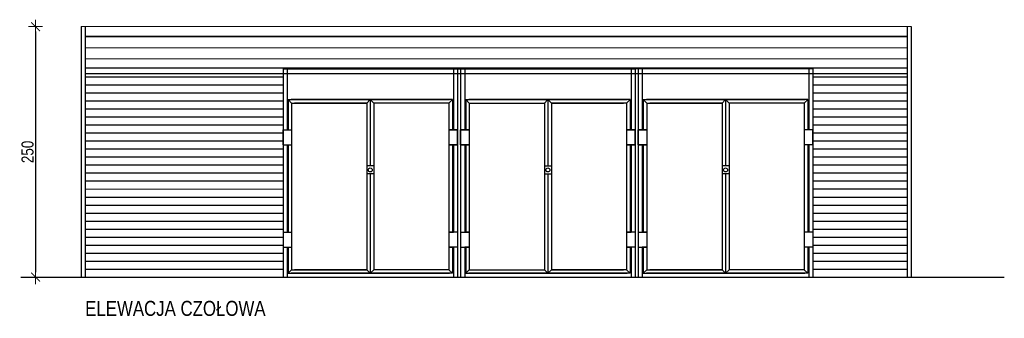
# Model space of a CAD drawing. Header units: millimetres. Extents: x 613 to 4398, y 100 to 1135.
# Tile 1 of 4: x 613 to 1594, y 803 to 1101. Entities that reach past the tile are written whole.
import ezdxf

# ---------------------------------------------------------------- set-up
doc = ezdxf.new("R2010")
doc.units = ezdxf.units.MM
for name, color, linetype in [('--RAMKA', 7, 'Continuous'), ('E-1', 7, 'Continuous'), ('SCIANY', 5, 'Continuous'), ('SCIANY2', 3, 'Continuous')]:
    doc.layers.add(name, color=color, linetype=linetype)
doc.layers.add('a___wymiary', color=7, linetype='Continuous', lineweight=5, true_color=0x707070)
doc.layers.add('CZ-GR', color=236, linetype='Continuous', lineweight=30)
doc.layers.add('WYMIARY', color=7, linetype='Continuous', lineweight=13)
doc.styles.add('ARIAL', font='arial.ttf', dxfattribs={"width": 0.8})
doc.dimstyles.new('wymiary agp1', dxfattribs={"dimtxt": 16, "dimasz": 5, "dimexe": 1.25, "dimexo": 0.625, "dimgap": 1.8, "dimtad": 1, "dimdec": 3, "dimrnd": 0.5, "dimdsep": 46, "dimtxsty": 'ARIAL', "dimblk": 'znacznik', "dimcen": 1.5, "dimse1": 1, "dimse2": 1, "dimclrd": 256, "dimazin": 0, "dimtfac": 1, "dimtdec": 3, "dimtmove": 1, "dimatfit": 3, "dimldrblk": 'znacznik', "dimfxl": 1, "dimarcsym": 0})

# ---------------------------------------------------------------- blocks, each defined once
blk = doc.blocks.new('znacznik')
at = {"layer": 'a___wymiary'}
for p, q in [((1.39, 0), (-1.39, 0)), ((0, 1.39), (0, -1.39))]:
    blk.add_line(p, q, dxfattribs=at)
at = {"layer": 'a___wymiary', "const_width": 0.2}
blk.add_lwpolyline([(0.88, 0.88), (-0.88, -0.88)], dxfattribs=at)
blk = doc.blocks.new('*D30')
at = {"layer": 'Defpoints', "color": 0}
for p in [(673.78, 1093.71), (628.34, 843.71), (673.78, 843.71)]:
    blk.add_point(p, dxfattribs=at)
at = {"layer": 'WYMIARY', "color": 253, "lineweight": -2, "true_color": 0xb2b2b2}
blk.add_line((628.34, 1088.71), (628.34, 848.71), dxfattribs=at)
at = {"layer": 'WYMIARY', "color": 253, "lineweight": -2, "true_color": 0xb2b2b2, "xscale": 5, "yscale": 5, "zscale": 5}
for p, rotation in [((628.34, 1093.71), 90), ((628.34, 843.71), 270)]:
    blk.add_blockref('znacznik', p, dxfattribs=dict(at, rotation=rotation))
at = {"layer": 'WYMIARY', "color": 18, "true_color": 0x000000, "insert": (620.41, 968.71), "char_height": 12, "attachment_point": 5, "rotation": 90, "style": 'ARIAL'}
blk.add_mtext('250', dxfattribs=at)

msp = doc.modelspace()

# ---------------------------------------------------------------- linework, layer by layer
at = {"layer": '--RAMKA', "color": 18, "true_color": 0x000000}
for p, q in [((673.7841, 1093.7123), (673.7841, 843.7123)), ((1500.7841, 1093.7123), (1500.7841, 843.7123))]:
    msp.add_line(p, q, dxfattribs=at)
at = {"layer": 'E-1'}
for points in [[(677.7841, 1093.7123), (677.7841, 843.7123)], [(1496.7841, 1093.7123), (1496.7841, 843.7123)], [(677.7841, 1083.7123), (1496.7841, 1083.7123)], [(677.7952, 1043.7123), (874.8952, 1043.6895)], [(677.7952, 1043.7123), (874.8952, 1043.6895)], [(677.7952, 1043.7123), (874.8952, 1043.6895)], [(1402.6952, 1043.7123), (1496.7841, 1043.7014)], [(1402.6952, 1043.7123), (1496.7841, 1043.7014)], [(1402.6952, 1043.7123), (1496.7841, 1043.7014)], [(677.7952, 1035.7123), (874.8952, 1035.6895)], [(677.7952, 1035.7123), (874.8952, 1035.6895)], [(677.7952, 1035.7123), (874.8952, 1035.6895)], [(1402.6952, 1035.7123), (1496.7841, 1035.7014)], [(1402.6952, 1035.7123), (1496.7841, 1035.7014)], [(1402.6952, 1035.7123), (1496.7841, 1035.7014)], [(677.7952, 1027.7123), (874.8952, 1027.6895)], [(1402.6952, 1027.7123), (1496.7841, 1027.7014)], [(677.7915, 1019.7123), (874.8915, 1019.6895)], [(677.7915, 1019.7123), (874.8915, 1019.6895)], [(677.7915, 1019.7123), (874.8915, 1019.6895)], [(677.7915, 1011.7123), (874.8915, 1011.6895)], [(677.7915, 1011.7123), (874.8915, 1011.6895)], [(677.7915, 1011.7123), (874.8915, 1011.6895)], [(1402.6915, 1019.7123), (1496.7841, 1019.7014)], [(1402.6915, 1019.7123), (1496.7841, 1019.7014)], [(1402.6915, 1019.7123), (1496.7841, 1019.7014)], [(1402.6915, 1011.7123), (1496.7841, 1011.7014)], [(1402.6915, 1011.7123), (1496.7841, 1011.7014)], [(1402.6915, 1011.7123), (1496.7841, 1011.7014)], [(677.7915, 1003.7123), (874.8915, 1003.6895)], [(677.7915, 1003.7123), (874.8915, 1003.6895)], [(677.7915, 1003.7123), (874.8915, 1003.6895)], [(1402.6915, 1003.7123), (1496.7841, 1003.7014)], [(1402.6915, 1003.7123), (1496.7841, 1003.7014)], [(1402.6915, 1003.7123), (1496.7841, 1003.7014)], [(677.7915, 995.7123), (874.8915, 995.6895)], [(1402.6915, 995.7123), (1496.7841, 995.7014)], [(677.7915, 987.7123), (874.8915, 987.6895)], [(677.7915, 987.7123), (874.8915, 987.6895)], [(1402.6915, 987.7123), (1496.7841, 987.7014)], [(1402.6915, 987.7123), (1496.7841, 987.7014)], [(677.7878, 979.7123), (874.8878, 979.6895)], [(677.7878, 979.7123), (874.8878, 979.6895)], [(677.7878, 979.7123), (874.8878, 979.6895)], [(677.7878, 971.7123), (874.8878, 971.6895)], [(677.7878, 971.7123), (874.8878, 971.6895)], [(677.7878, 971.7123), (874.8878, 971.6895)], [(1402.6878, 979.7123), (1496.7841, 979.7014)], [(1402.6878, 979.7123), (1496.7841, 979.7014)], [(1402.6878, 979.7123), (1496.7841, 979.7014)], [(1402.6878, 971.7123), (1496.7841, 971.7014)], [(1402.6878, 971.7123), (1496.7841, 971.7014)], [(1402.6878, 971.7123), (1496.7841, 971.7014)], [(677.7878, 963.7123), (874.8878, 963.6895)], [(1402.6878, 963.7123), (1496.7841, 963.7014)], [(677.7841, 955.7123), (874.8841, 955.6895)], [(677.7841, 955.7123), (874.8841, 955.6895)], [(677.7841, 955.7123), (874.8841, 955.6895)], [(1402.6841, 955.7123), (1496.7841, 955.7014)], [(1402.6841, 955.7123), (1496.7841, 955.7014)], [(1402.6841, 955.7123), (1496.7841, 955.7014)], [(677.7841, 947.7123), (874.8841, 947.6895)], [(677.7841, 947.7123), (874.8841, 947.6895)], [(677.7841, 947.7123), (874.8841, 947.6895)], [(1402.6841, 947.7123), (1496.7841, 947.7014)], [(1402.6841, 947.7123), (1496.7841, 947.7014)], [(1402.6841, 947.7123), (1496.7841, 947.7014)], [(677.7841, 939.7123), (874.8841, 939.6895)], [(677.7841, 939.7123), (874.8841, 939.6895)], [(677.7841, 939.7123), (874.8841, 939.6895)], [(1402.6841, 939.7123), (1496.7841, 939.7014)], [(1402.6841, 939.7123), (1496.7841, 939.7014)], [(1402.6841, 939.7123), (1496.7841, 939.7014)], [(677.7841, 931.7123), (874.8841, 931.6895)], [(677.7841, 923.7123), (874.8841, 923.6895)], [(677.7841, 923.7123), (874.8841, 923.6895)], [(1402.6841, 931.7123), (1496.7841, 931.7014)], [(1402.6841, 923.7123), (1496.7841, 923.7014)], [(1402.6841, 923.7123), (1496.7841, 923.7014)], [(677.7841, 915.7123), (874.8841, 915.6895)], [(677.7841, 915.7123), (874.8841, 915.6895)], [(1402.6841, 915.7123), (1496.7841, 915.7014)], [(1402.6841, 915.7123), (1496.7841, 915.7014)], [(677.7841, 907.7123), (874.8841, 907.6895)], [(677.7841, 907.7123), (874.8841, 907.6895)], [(1402.6841, 907.7123), (1496.7841, 907.7014)], [(1402.6841, 907.7123), (1496.7841, 907.7014)], [(677.7841, 899.7123), (874.8841, 899.6895)], [(677.7841, 899.7123), (874.8841, 899.6895)], [(1402.6841, 899.7123), (1496.7841, 899.7014)], [(1402.6841, 899.7123), (1496.7841, 899.7014)], [(677.7841, 891.7123), (874.8841, 891.6895)], [(677.7841, 891.7123), (874.8841, 891.6895)], [(677.7841, 891.7123), (874.8841, 891.6895)], [(677.7841, 883.7123), (874.8841, 883.6895)], [(677.7841, 883.7123), (874.8841, 883.6895)], [(677.7841, 883.7123), (874.8841, 883.6895)], [(1402.6841, 891.7123), (1496.7841, 891.7014)], [(1402.6841, 891.7123), (1496.7841, 891.7014)], [(1402.6841, 891.7123), (1496.7841, 891.7014)], [(1402.6841, 883.7123), (1496.7841, 883.7014)], [(1402.6841, 883.7123), (1496.7841, 883.7014)], [(1402.6841, 883.7123), (1496.7841, 883.7014)], [(677.7841, 875.7123), (874.8841, 875.6895)], [(677.7841, 875.7123), (874.8841, 875.6895)], [(677.7841, 875.7123), (874.8841, 875.6895)], [(1402.6841, 875.7123), (1496.7841, 875.7014)], [(1402.6841, 875.7123), (1496.7841, 875.7014)], [(1402.6841, 875.7123), (1496.7841, 875.7014)], [(677.7841, 867.7123), (874.8841, 867.6895)], [(677.7841, 867.7123), (874.8841, 867.6895)], [(677.7841, 867.7123), (874.8841, 867.6895)], [(677.7841, 867.7123), (874.8841, 867.6895)], [(677.7841, 867.7123), (874.8841, 867.6895)], [(677.7841, 867.7123), (874.8841, 867.6895)], [(1402.6841, 867.7123), (1496.7841, 867.7014)], [(1402.6841, 867.7123), (1496.7841, 867.7014)], [(1402.6841, 867.7123), (1496.7841, 867.7014)], [(1402.6841, 867.7123), (1496.7841, 867.7014)], [(1402.6841, 867.7123), (1496.7841, 867.7014)], [(1402.6841, 867.7123), (1496.7841, 867.7014)], [(677.7841, 859.7123), (874.8841, 859.6895)], [(677.7841, 859.7123), (874.8841, 859.6895)], [(677.7841, 859.7123), (874.8841, 859.6895)], [(677.7841, 859.7123), (874.8841, 859.6895)], [(677.7841, 859.7123), (874.8841, 859.6895)], [(1402.6841, 859.7123), (1496.7841, 859.7014)], [(1402.6841, 859.7123), (1496.7841, 859.7014)], [(1402.6841, 859.7123), (1496.7841, 859.7014)], [(1402.6841, 859.7123), (1496.7841, 859.7014)], [(1402.6841, 859.7123), (1496.7841, 859.7014)], [(677.7841, 851.7123), (874.8841, 851.6895)], [(677.7841, 851.7123), (874.8841, 851.6895)], [(1402.6841, 851.7123), (1496.7841, 851.7014)], [(1402.6841, 851.7123), (1496.7841, 851.7014)]]:
    msp.add_lwpolyline(points, dxfattribs=at)
at = {"layer": 'SCIANY', "color": 18, "linetype": 'Continuous', "true_color": 0x000000}
for p, q in [((1228.8841, 1051.6895), (1225.6841, 1051.6895)), ((613.7918, 843.7123), (1593.5432, 843.7123))]:
    msp.add_line(p, q, dxfattribs=at)
at = {"layer": 'SCIANY2', "color": 18, "linetype": 'Continuous', "true_color": 0x000000}
for p, q in [((874.8841, 1051.6895), (1225.6841, 1051.6895)), ((874.8841, 1051.6895), (874.8841, 843.6895)), ((878.8841, 1051.7123), (878.8841, 990.8601)), ((1044.6841, 1051.6895), (1044.6841, 990.8601)), ((1044.6841, 1051.6895), (1044.6841, 990.8601)), ((1048.6841, 1051.6895), (1048.6841, 843.6895)), ((1048.6841, 1051.6895), (1048.6841, 943.5179)), ((1051.8841, 1051.6895), (1051.8841, 843.6895)), ((1051.8841, 1051.6895), (1051.8841, 943.5179)), ((1055.8841, 1051.6895), (1055.8841, 990.8601)), ((1055.8841, 1051.6895), (1055.8841, 990.8601)), ((1221.6841, 1051.6895), (1221.6841, 990.8601)), ((1221.6841, 1051.6895), (1221.6841, 990.8601)), ((1225.6841, 1051.6895), (1225.6841, 843.6895)), ((1225.6841, 1051.6895), (1225.6841, 943.5179)), ((1228.8841, 1051.6895), (1228.8841, 943.5179)), ((1402.6841, 1051.6895), (1228.8841, 1051.6895)), ((1228.8841, 1051.6895), (1228.8841, 843.6895)), ((1232.8841, 1051.6895), (1232.8841, 990.8601)), ((1232.8841, 1051.6895), (1232.8841, 990.8601)), ((1398.6841, 1051.6895), (1398.6841, 990.8601)), ((1402.6841, 1051.6895), (1402.6841, 843.6895)), ((879.8841, 1020.8601), (1040.6841, 1020.8601)), ((879.8841, 1020.8601), (879.8841, 990.8601)), ((879.8841, 1020.8601), (883.3841, 1017.3601)), ((1043.6841, 1020.8601), (882.8841, 1020.8601)), ((961.7841, 1020.8601), (958.2841, 1017.3601)), ((961.7841, 1020.8601), (961.7841, 954.6895)), ((961.7841, 1020.8601), (965.2841, 1017.3601)), ((1043.6841, 1020.8601), (1040.1841, 1017.3601)), ((1043.6841, 1020.8601), (1043.6841, 990.8601)), ((1056.8841, 1020.8601), (1217.6841, 1020.8601)), ((1056.8841, 1020.8601), (1056.8841, 990.8601)), ((1056.8841, 1020.8601), (1060.3841, 1017.3601)), ((1220.6841, 1020.8601), (1059.8841, 1020.8601)), ((1138.7841, 1020.8601), (1135.2841, 1017.3601)), ((1138.7841, 1020.8601), (1138.7841, 954.6895)), ((1138.7841, 1020.8601), (1142.2841, 1017.3601)), ((1220.6841, 1020.8601), (1217.1841, 1017.3601)), ((1220.6841, 1020.8601), (1220.6841, 990.8601)), ((1233.8841, 1020.8601), (1394.6841, 1020.8601)), ((1233.8841, 1020.8601), (1233.8841, 990.8601)), ((1233.8841, 1020.8601), (1237.3841, 1017.3601)), ((1397.6841, 1020.8601), (1236.8841, 1020.8601)), ((1315.7841, 1020.8601), (1312.2841, 1017.3601)), ((1315.7841, 1020.8601), (1315.7841, 954.6895)), ((1315.7841, 1020.8601), (1319.2841, 1017.3601)), ((1397.6841, 1020.8601), (1394.1841, 1017.3601)), ((1397.6841, 1020.8601), (1397.6841, 990.8601)), ((883.3841, 1017.3601), (958.2841, 1017.3601)), ((883.3841, 1017.3601), (883.3841, 851.1895)), ((958.2841, 1017.3601), (886.3841, 1017.3601)), ((958.2841, 1017.3601), (958.2841, 851.1895)), ((965.2841, 1017.3601), (965.2841, 851.1895)), ((1040.1841, 1017.3601), (965.2841, 1017.3601)), ((1040.1841, 1017.3601), (1040.1841, 851.1895)), ((1060.3841, 1017.3601), (1135.2841, 1017.3601)), ((1060.3841, 1017.3601), (1060.3841, 851.1895)), ((1135.2841, 1017.3601), (1135.2841, 851.1895)), ((1142.2841, 1017.3601), (1142.2841, 851.1895)), ((1217.1841, 1017.3601), (1142.2841, 1017.3601)), ((1142.2841, 1017.3601), (1214.1841, 1017.3601)), ((1217.1841, 1017.3601), (1217.1841, 851.1895)), ((1237.3841, 1017.3601), (1312.2841, 1017.3601)), ((1237.3841, 1017.3601), (1237.3841, 851.1895)), ((1312.2841, 1017.3601), (1240.3841, 1017.3601)), ((1312.2841, 1017.3601), (1312.2841, 851.1895)), ((1319.2841, 1017.3601), (1319.2841, 851.1895)), ((1394.1841, 1017.3601), (1319.2841, 1017.3601)), ((1394.1841, 1017.3601), (1394.1841, 851.1895)), ((874.8841, 975.8601), (874.8841, 990.8601)), ((874.8841, 990.8601), (883.3841, 990.8601)), ((1048.6841, 990.8601), (1040.1841, 990.8601)), ((1040.6841, 990.8601), (1048.6841, 990.8601)), ((1048.6841, 975.8601), (1048.6841, 990.8601)), ((1051.8841, 990.8601), (1060.3841, 990.8601)), ((1051.8841, 975.8601), (1051.8841, 990.8601)), ((1059.8841, 990.8601), (1051.8841, 990.8601)), ((1225.6841, 990.8601), (1217.1841, 990.8601)), ((1217.6841, 990.8601), (1225.6841, 990.8601)), ((1225.6841, 975.8601), (1225.6841, 990.8601)), ((1236.8841, 990.8601), (1228.8841, 990.8601)), ((1228.8841, 975.8601), (1228.8841, 990.8601)), ((1228.8841, 990.8601), (1237.3841, 990.8601)), ((1402.6841, 990.8601), (1394.1841, 990.8601)), ((1402.6841, 975.8601), (1402.6841, 990.8601)), ((874.8841, 975.8601), (883.3841, 975.8601)), ((878.8841, 975.8601), (878.8841, 888.6895)), ((879.8841, 975.8601), (879.8841, 888.6895)), ((1048.6841, 975.8601), (1040.1841, 975.8601)), ((1040.6841, 975.8601), (1048.6841, 975.8601)), ((1043.6841, 975.8601), (1043.6841, 888.6895)), ((1044.6841, 975.8601), (1044.6841, 888.6895)), ((1044.6841, 975.8601), (1044.6841, 888.6895)), ((1051.8841, 975.8601), (1060.3841, 975.8601)), ((1059.8841, 975.8601), (1051.8841, 975.8601)), ((1055.8841, 975.8601), (1055.8841, 888.6895)), ((1055.8841, 975.8601), (1055.8841, 888.6895)), ((1056.8841, 975.8601), (1056.8841, 888.6895)), ((1225.6841, 975.8601), (1217.1841, 975.8601)), ((1217.6841, 975.8601), (1225.6841, 975.8601)), ((1220.6841, 975.8601), (1220.6841, 888.6895)), ((1221.6841, 975.8601), (1221.6841, 888.6895)), ((1221.6841, 975.8601), (1221.6841, 888.6895)), ((1236.8841, 975.8601), (1228.8841, 975.8601)), ((1228.8841, 975.8601), (1237.3841, 975.8601)), ((1232.8841, 975.8601), (1232.8841, 888.6895)), ((1232.8841, 975.8601), (1232.8841, 888.6895)), ((1233.8841, 975.8601), (1233.8841, 888.6895)), ((1402.6841, 975.8601), (1394.1841, 975.8601)), ((1397.6841, 975.8601), (1397.6841, 888.6895)), ((1398.6841, 975.8601), (1398.6841, 888.6895)), ((965.2841, 954.6895), (958.2841, 954.6895)), ((1135.2841, 954.6895), (1142.2841, 954.6895)), ((1319.2841, 954.6895), (1312.2841, 954.6895)), ((965.2841, 946.6895), (958.2841, 946.6895)), ((961.7841, 946.6895), (961.7841, 847.6895)), ((1135.2841, 946.6895), (1142.2841, 946.6895)), ((1138.7841, 946.6895), (1138.7841, 847.6895)), ((1319.2841, 946.6895), (1312.2841, 946.6895)), ((1315.7841, 946.6895), (1315.7841, 847.6895)), ((874.8841, 888.6895), (883.3841, 888.6895)), ((1048.6841, 888.6895), (1040.1841, 888.6895)), ((1040.6841, 888.6895), (1044.6841, 888.6895)), ((1051.8841, 888.6895), (1060.3841, 888.6895)), ((1059.8841, 888.6895), (1055.8841, 888.6895)), ((1225.6841, 888.6895), (1217.1841, 888.6895)), ((1217.6841, 888.6895), (1221.6841, 888.6895)), ((1228.8841, 888.6895), (1237.3841, 888.6895)), ((1236.8841, 888.6895), (1232.8841, 888.6895)), ((1402.6841, 888.6895), (1394.1841, 888.6895)), ((874.8841, 873.6895), (883.3841, 873.6895)), ((878.8841, 873.6895), (878.8841, 843.6895)), ((879.8841, 873.6895), (879.8841, 847.6895)), ((1048.6841, 873.6895), (1040.1841, 873.6895)), ((1040.6841, 873.6895), (1044.6841, 873.6895)), ((1043.6841, 873.6895), (1043.6841, 847.6895)), ((1044.6841, 873.6895), (1044.6841, 843.6895)), ((1044.6841, 873.6895), (1044.6841, 843.6895)), ((1051.8841, 873.6895), (1060.3841, 873.6895)), ((1055.8841, 873.6895), (1055.8841, 843.6895)), ((1055.8841, 873.6895), (1055.8841, 843.6895)), ((1059.8841, 873.6895), (1055.8841, 873.6895)), ((1056.8841, 873.6895), (1056.8841, 847.6895)), ((1225.6841, 873.6895), (1217.1841, 873.6895)), ((1217.6841, 873.6895), (1221.6841, 873.6895)), ((1220.6841, 873.6895), (1220.6841, 847.6895)), ((1221.6841, 873.6895), (1221.6841, 843.6895)), ((1221.6841, 873.6895), (1221.6841, 843.6895)), ((1228.8841, 873.6895), (1237.3841, 873.6895)), ((1236.8841, 873.6895), (1232.8841, 873.6895)), ((1232.8841, 873.6895), (1232.8841, 843.6895)), ((1232.8841, 873.6895), (1232.8841, 843.6895)), ((1233.8841, 873.6895), (1233.8841, 847.6895)), ((1402.6841, 873.6895), (1394.1841, 873.6895)), ((1397.6841, 873.6895), (1397.6841, 847.6895)), ((1398.6841, 873.6895), (1398.6841, 843.6895)), ((883.3841, 851.1895), (879.8841, 847.6895)), ((879.8841, 847.6895), (1040.6841, 847.6895)), ((1043.6841, 847.6895), (882.8841, 847.6895)), ((883.3841, 851.1895), (958.2841, 851.1895)), ((958.2841, 851.1895), (886.3841, 851.1895)), ((958.2841, 851.1895), (886.3841, 851.1895)), ((961.7841, 847.6895), (958.2841, 851.1895)), ((961.7841, 847.6895), (965.2841, 851.1895)), ((1040.1841, 851.1895), (965.2841, 851.1895)), ((1040.1841, 851.1895), (1043.6841, 847.6895)), ((1060.3841, 851.1895), (1056.8841, 847.6895)), ((1056.8841, 847.6895), (1217.6841, 847.6895)), ((1220.6841, 847.6895), (1059.8841, 847.6895)), ((1060.3841, 851.1895), (1135.2841, 851.1895)), ((1138.7841, 847.6895), (1135.2841, 851.1895)), ((1138.7841, 847.6895), (1142.2841, 851.1895)), ((1217.1841, 851.1895), (1142.2841, 851.1895)), ((1142.2841, 851.1895), (1214.1841, 851.1895)), ((1142.2841, 851.1895), (1214.1841, 851.1895)), ((1217.1841, 851.1895), (1220.6841, 847.6895)), ((1237.3841, 851.1895), (1233.8841, 847.6895)), ((1233.8841, 847.6895), (1394.6841, 847.6895)), ((1397.6841, 847.6895), (1236.8841, 847.6895)), ((1237.3841, 851.1895), (1312.2841, 851.1895)), ((1312.2841, 851.1895), (1240.3841, 851.1895)), ((1312.2841, 851.1895), (1240.3841, 851.1895)), ((1315.7841, 847.6895), (1312.2841, 851.1895)), ((1315.7841, 847.6895), (1319.2841, 851.1895)), ((1394.1841, 851.1895), (1319.2841, 851.1895)), ((1394.1841, 851.1895), (1397.6841, 847.6895))]:
    msp.add_line(p, q, dxfattribs=at)
for points in [[(1496.7841, 1083.7123), (677.7841, 1083.7123)], [(1496.7841, 1052.4051), (677.7841, 1052.4051)], [(1496.7841, 1046.5044), (677.7841, 1046.5044)]]:
    msp.add_lwpolyline(points, dxfattribs=at)
at = {"layer": 'SCIANY2', "color": 18, "linetype": 'Continuous', "lineweight": 0, "true_color": 0x000000}
for points in [[(1496.7841, 1072.7123), (677.7841, 1072.7123)], [(1496.7841, 1061.7123), (677.7841, 1061.7123)]]:
    msp.add_lwpolyline(points, dxfattribs=at)
at = {"layer": 'SCIANY2', "color": 18, "linetype": 'Continuous', "true_color": 0x000000}
for centre in [(961.7841, 950.6895), (1138.7841, 950.6895), (1315.7841, 950.6895)]:
    msp.add_circle(centre, 2, dxfattribs=at)
at = {"layer": 'WYMIARY', "color": 18, "linetype": 'Continuous', "true_color": 0x000000}
for p, q in [((673.7841, 1093.7123), (1500.7841, 1093.7123)), ((1500.7841, 1093.7123), (673.7841, 1093.7123))]:
    msp.add_line(p, q, dxfattribs=at)

# ---------------------------------------------------------------- texts
at = {"layer": 'CZ-GR', "lineweight": 35, "insert": (786.5647, 820.0831), "char_height": 15, "width": 217.612672, "attachment_point": 2, "style": 'ARIAL'}
msp.add_mtext('\\pxql;ELEWACJA CZOŁOWA', dxfattribs=at)

# ---------------------------------------------------------------- dimensions: what is measured, and where the dimension line sits
at = {"layer": 'WYMIARY'}
dim = msp.add_linear_dim(base=(628.3387, 843.7123), p1=(673.7841, 1093.7123), p2=(673.7841, 843.7123), angle=90, dimstyle='wymiary agp1', override={"dimtxt": 12, "dimblk": 'znacznik'}, dxfattribs=at)
dim.commit()
dim.dimension.update_dxf_attribs({"geometry": '*D30', "text_midpoint": (620.4118, 968.7123)})

doc.saveas('drawing.dxf')
